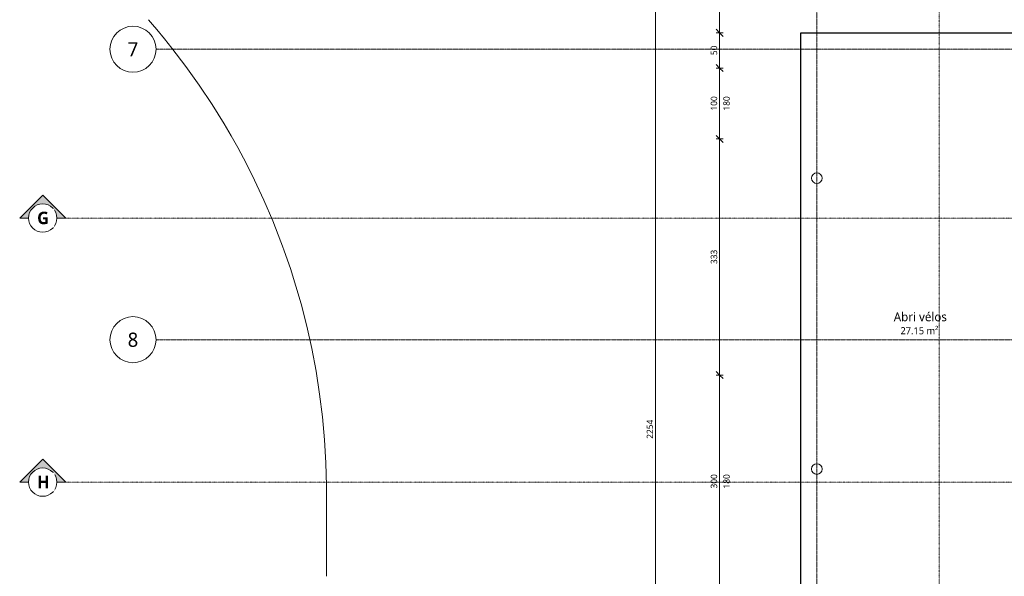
# Model space of a CAD drawing. Header units: millimetres. Extents: x -21522 to 71342, y -39668 to 2056.
# Tile 250 of 256: x -15646 to -1770, y -23991 to -16144. Entities that reach past the tile are written whole.
import ezdxf

# ---------------------------------------------------------------- set-up
doc = ezdxf.new("R2010")
doc.units = ezdxf.units.MM
for name, pattern in [('Caché', [3, 2, -1]), ('Ligne de quadrillage', [22.225, 12.7, -3.175, 3.175, -3.175]), ('Tiret point', [6.25, 2.5, -1.875, 0, -1.875])]:
    doc.linetypes.add(name, pattern=pattern)
for name, color, linetype, lineweight in [('A-ANNO-DIMS', 211, 'Continuous', 9), ('A-ANNO-DIMS-50', 211, 'Continuous', 9), ('A-AREA-IDEN', 2, 'Continuous', 9), ('A-DETL', 90, 'Continuous', 70), ('C-TOPO-SDVS', 7, 'Continuous', 13), ('G-ANNO-SYMB', 111, 'Continuous', 9), ('S-COLS', 52, 'Continuous', 13), ('S-GRID', 1, 'Continuous', 9), ('S-GRID-IDEN', 1, 'Continuous', 9)]:
    doc.layers.add(name, color=color, linetype=linetype, lineweight=lineweight)
doc.styles.add('Trebuchet MS', font='trebuc.ttf', dxfattribs={"height": 200})
doc.styles.add('Trebuchet MS_1', font='trebuc.ttf', dxfattribs={"height": 90})
doc.styles.add('Trebuchet MS_3', font='trebuc.ttf', dxfattribs={"height": 100})
doc.styles.add('Trebuchet MS_4', font='trebuc.ttf', dxfattribs={"height": 125})
doc.styles.add('Trebuchet MS_B_1', font='trebucbd.ttf', dxfattribs={"height": 175})
doc.dimstyles.new('Cotes100e_Intérieur', dxfattribs={"dimscale": 304.8, "dimtxt": 92.785582, "dimasz": 0.246063, "dimexe": 0.164042, "dimexo": 0.0625, "dimgap": 0.032808, "dimtad": 1, "dimdec": 0, "dimlfac": 0.1, "dimzin": 0, "dimdsep": 46, "dimtxsty": 'Trebuchet MS_1', "dimblk1": 'OBLIQUE', "dimblk2": 'OBLIQUE', "dimsah": 1, "dimcen": 0.09, "dimdle": 0.164042, "dimazin": 0, "dimtfac": 1, "dimtdec": 4, "dimtix": 1, "dimtmove": 0, "dimatfit": 3, "dimfxl": 0.164042, "dimfxlon": 1, "dimtvp": 1, "dimtolj": 1, "dimtzin": 0, "dimarcsym": 2})
doc.dimstyles.new('Cotes50e_Intérieur_Ht', dxfattribs={"dimscale": 304.8, "dimtxt": 92.785582, "dimasz": 0.328084, "dimexe": 0.164042, "dimexo": 0.0625, "dimgap": 0.032808, "dimtad": 1, "dimdec": 0, "dimlfac": 0.1, "dimzin": 0, "dimdsep": 46, "dimtxsty": 'Trebuchet MS_1', "dimblk1": 'OBLIQUE', "dimblk2": 'OBLIQUE', "dimsah": 1, "dimcen": 0.09, "dimdle": 0.164042, "dimazin": 0, "dimtfac": 1, "dimtdec": 4, "dimtix": 1, "dimtmove": 0, "dimatfit": 3, "dimfxl": 0.164042, "dimfxlon": 1, "dimtvp": 1, "dimtolj": 1, "dimtzin": 0, "dimarcsym": 2})

# ---------------------------------------------------------------- blocks, each defined once
blk = doc.blocks.new('Poteau bois - Arrondi - 150mm-8350784-00_RDC_50e Copie 1 - Dépendante 1')
at = {"layer": 'S-COLS', "color": 30}
for start, end in [(360, 180), (180, 360)]:
    blk.add_arc((0, 0), 75, start, end, dxfattribs=at)
blk = doc.blocks.new('Quadrillage - Extrémité de la ligne de quadrillage - Cercle-4360-00_RDC_50e Copie 1 - Dépendante 1')
at = {"layer": 'S-GRID-IDEN'}
blk.add_circle((0, 0), 6.5, dxfattribs=at)
blk = doc.blocks.new('DIMBLOCK112-00_RDC_50e Copie 1 - Dépendante 1')
at = {"layer": 'A-ANNO-DIMS-50'}
for p, q in [((-5782, -21154), (-5832, -21104)), ((-5782, -21154), (-5832, -21154)), ((-5782, -24154), (-5782, -21154)), ((-5782, -21154), (-5732, -21204)), ((-5782, -21154), (-5732, -21154)), ((-5782, -24154), (-5832, -24104)), ((-5782, -24154), (-5832, -24154)), ((-5782, -24154), (-5732, -24204)), ((-5782, -24154), (-5732, -24154))]:
    blk.add_line(p, q, dxfattribs=at)
at = {"layer": 'A-ANNO-DIMS-50', "color": 0, "char_height": 90, "width": 237.78, "attachment_point": 1, "rotation": 90, "line_spacing_factor": 1.048425, "style": 'Trebuchet MS_1'}
for s, insert in [('300', (-5907, -22753)), ('180', (-5730, -22753))]:
    blk.add_mtext(s, dxfattribs=dict(at, insert=insert))
blk = doc.blocks.new('_Oblique')
at = {"color": 0, "linetype": 'ByBlock', "lineweight": -2}
blk.add_line((-0.5, -0.5), (0.5, 0.5), dxfattribs=at)
blk = doc.blocks.new('DIMBLOCK113-00_RDC_50e Copie 1 - Dépendante 1')
at = {"layer": 'A-ANNO-DIMS-50'}
for p, q in [((-5782, -17826), (-5832, -17776)), ((-5782, -17826), (-5832, -17826)), ((-5782, -21154), (-5782, -17826)), ((-5782, -17826), (-5732, -17876)), ((-5782, -17826), (-5732, -17826)), ((-5782, -21154), (-5832, -21104)), ((-5782, -21154), (-5832, -21154)), ((-5782, -21154), (-5732, -21204)), ((-5782, -21154), (-5732, -21154))]:
    blk.add_line(p, q, dxfattribs=at)
at = {"layer": 'A-ANNO-DIMS-50', "color": 0, "insert": (-5907, -19589), "char_height": 90, "width": 237.78, "attachment_point": 1, "rotation": 90, "line_spacing_factor": 1.048425, "style": 'Trebuchet MS_1'}
blk.add_mtext('333', dxfattribs=at)
blk = doc.blocks.new('DIMBLOCK114-00_RDC_50e Copie 1 - Dépendante 1')
at = {"layer": 'A-ANNO-DIMS-50'}
for p, q in [((-5782, -16826), (-5832, -16776)), ((-5782, -16826), (-5832, -16826)), ((-5782, -17826), (-5782, -16826)), ((-5782, -16826), (-5732, -16876)), ((-5782, -16826), (-5732, -16826)), ((-5782, -17826), (-5832, -17776)), ((-5782, -17826), (-5832, -17826)), ((-5782, -17826), (-5732, -17876)), ((-5782, -17826), (-5732, -17826))]:
    blk.add_line(p, q, dxfattribs=at)
at = {"layer": 'A-ANNO-DIMS-50', "color": 0, "char_height": 90, "width": 237.78, "attachment_point": 1, "rotation": 90, "line_spacing_factor": 1.048425, "style": 'Trebuchet MS_1'}
for s, insert in [('100', (-5907, -17425)), ('180', (-5730, -17425))]:
    blk.add_mtext(s, dxfattribs=dict(at, insert=insert))
blk = doc.blocks.new('DIMBLOCK115-00_RDC_50e Copie 1 - Dépendante 1')
at = {"layer": 'A-ANNO-DIMS-50'}
for p, q in [((-5782, -16330), (-5832, -16280)), ((-5782, -16330), (-5832, -16330)), ((-5782, -16826), (-5782, -16330)), ((-5782, -16330), (-5732, -16380)), ((-5782, -16330), (-5732, -16330)), ((-5782, -16826), (-5832, -16776)), ((-5782, -16826), (-5832, -16826)), ((-5782, -16826), (-5732, -16876)), ((-5782, -16826), (-5732, -16826))]:
    blk.add_line(p, q, dxfattribs=at)
at = {"layer": 'A-ANNO-DIMS-50', "color": 0, "insert": (-5907, -16644), "char_height": 90, "width": 158.52, "attachment_point": 1, "rotation": 90, "line_spacing_factor": 1.048425, "style": 'Trebuchet MS_1'}
blk.add_mtext('50', dxfattribs=at)
blk = doc.blocks.new('DIMBLOCK116-00_RDC_50e Copie 1 - Dépendante 1')
at = {"layer": 'A-ANNO-DIMS-50'}
for p, q in [((-5782, -10649), (-5832, -10599)), ((-5782, -10649), (-5832, -10649)), ((-5782, -16330), (-5782, -10599)), ((-5782, -10649), (-5732, -10699)), ((-5782, -10649), (-5732, -10649)), ((-5782, -16330), (-5832, -16280)), ((-5782, -16330), (-5832, -16330)), ((-5782, -16330), (-5732, -16380)), ((-5782, -16330), (-5732, -16330))]:
    blk.add_line(p, q, dxfattribs=at)
at = {"layer": 'A-ANNO-DIMS-50', "color": 0, "insert": (-5907, -13589), "char_height": 90, "width": 237.78, "attachment_point": 1, "rotation": 90, "line_spacing_factor": 1.048425, "style": 'Trebuchet MS_1'}
blk.add_mtext('568', dxfattribs=at)
blk = doc.blocks.new('DIMBLOCK117-00_RDC_50e Copie 1 - Dépendante 1')
at = {"layer": 'A-ANNO-DIMS-50'}
for p, q in [((-6685, -10649), (-6735, -10649)), ((-6685, -10649), (-6723, -10612)), ((-6685, -33240), (-6685, -10599)), ((-6685, -10649), (-6648, -10687)), ((-6685, -10649), (-6635, -10649)), ((-6685, -33190), (-6723, -33152)), ((-6685, -33190), (-6735, -33190)), ((-6685, -33190), (-6648, -33227)), ((-6685, -33190), (-6635, -33190))]:
    blk.add_line(p, q, dxfattribs=at)
at = {"layer": 'A-ANNO-DIMS-50', "color": 0, "insert": (-6810, -22052), "char_height": 90, "width": 317.04, "attachment_point": 1, "rotation": 90, "line_spacing_factor": 1.048425, "style": 'Trebuchet MS_1'}
blk.add_mtext('2254', dxfattribs=at)
blk = doc.blocks.new('Coupe - Extrémité de la ligne de coupe -100e-852082-00_RDC_50e Copie 1 - Dépendante 1')
at = {"layer": 'G-ANNO-SYMB'}
h = blk.add_hatch(color=256, dxfattribs=at)
edge = h.paths.add_edge_path()
edge.add_line((-12.49, 0), (-6, 6.49))
edge.add_line((-6, 6.49), (0.49, 0))
edge.add_line((0.49, 0), (-2, 0))
edge.add_arc((-6, 0), 4, 0, 180)
edge.add_line((-10, 0), (-12.49, 0))
for p, q in [((-6, 6.49), (-12.49, 0)), ((-6, 6.49), (-12.49, 0)), ((-6, 6.49), (0.49, 0)), ((0.49, 0), (-6, 6.49)), ((-12.49, 0), (-10, 0)), ((-10, 0), (-12.49, 0)), ((-2, 0), (0.49, 0)), ((-2, 0), (0.49, 0))]:
    blk.add_line(p, q, dxfattribs=at)
for start, end in [(360, 180), (0, 180), (180, 360)]:
    blk.add_arc((-6, 0), 4, start, end, dxfattribs=at)

msp = doc.modelspace()

# ---------------------------------------------------------------- linework, layer by layer
at = {"layer": 'A-DETL', "linetype": 'Caché', "lineweight": 25}
for q in [(-4642, -24528.7), (-1435.7, -16330.4)]:
    msp.add_line((-4642, -16330.4), q, dxfattribs=at)
at = {"layer": 'C-TOPO-SDVS'}
msp.add_line((-11321.6, -22827.3), (-11321.6, -23990.9), dxfattribs=at)
at = {"layer": 'C-TOPO-SDVS', "flags": 128}
for points in [[(-13832.3, -16144.1), (-13772.8, -16212.8), (-13713.8, -16282)], [(-13713.8, -16282), (-13606.1, -16411.9), (-13500.5, -16543.5)], [(-13500.5, -16543.5), (-13303.3, -16802.1), (-13114.5, -17066.9), (-12934.3, -17337.5), (-12762.8, -17613.8)], [(-12762.8, -17613.8), (-12665.7, -17779.6), (-12571.7, -17947.2)], [(-12571.7, -17947.2), (-12450.8, -18174.5), (-12335.7, -18404.7)], [(-12335.7, -18404.7), (-12202.8, -18690.6), (-12078.8, -18980.4), (-11963.9, -19274)], [(-11963.9, -19274), (-11939.8, -19339), (-11916.2, -19404.1)], [(-11916.2, -19404.1), (-11831.5, -19650.5), (-11753.1, -19899.1), (-11681.2, -20149.5)], [(-11681.2, -20149.5), (-11600.5, -20464.2), (-11529.9, -20781.3), (-11469.5, -21100.5), (-11419.4, -21421.5), (-11379.5, -21743.9), (-11350, -22067.5), (-11330.9, -22391.8), (-11322.2, -22716.6)]]:
    msp.add_lwpolyline(points, dxfattribs=at)
at = {"layer": 'C-TOPO-SDVS'}
for centre, major_axis, ratio, start_param, end_param in [((-21466.5, -22825.4), (-3188.5, 9633.8), 0.9996907, 4.3995702, 4.4035872), ((-21472.3, -22824), (-7596.6, 6734.8), 0.9996795, 3.8667711, 3.8736641)]:
    msp.add_ellipse(centre, major_axis=major_axis, ratio=ratio, start_param=start_param, end_param=end_param, dxfattribs=at)
at = {"layer": 'G-ANNO-SYMB', "linetype": 'Tiret point'}
for p, q in [((26372.6, -18940.7), (-15021.2, -18940.7)), ((26372.6, -22663.1), (-15021.2, -22663.1))]:
    msp.add_line(p, q, dxfattribs=at)
at = {"layer": 'S-GRID', "linetype": 'Ligne de quadrillage'}
for p, q in [((-4411.5, 309.7), (-4411.5, -34732.8)), ((24853.2, -16560.9), (-13724, -16560.9)), ((24853.2, -20655.1), (-13724, -20655.1))]:
    msp.add_line(p, q, dxfattribs=at)

# ---------------------------------------------------------------- block references
at = {"layer": 'G-ANNO-SYMB', "xscale": 49.99999999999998, "yscale": 49.99999999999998, "zscale": 49.99999999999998}
for p in [(-15021.2, -18940.7), (-15021.2, -22663.1)]:
    msp.add_blockref('Coupe - Extrémité de la ligne de coupe -100e-852082-00_RDC_50e Copie 1 - Dépendante 1', p, dxfattribs=at)
at = {"layer": 'S-COLS', "color": 30}
for p in [(-4411.5, -18378.7), (-4411.5, -22478.7)]:
    msp.add_blockref('Poteau bois - Arrondi - 150mm-8350784-00_RDC_50e Copie 1 - Dépendante 1', p, dxfattribs=at)
at = {"layer": 'S-GRID-IDEN', "xscale": 49.99999999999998, "yscale": 49.99999999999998, "zscale": 49.99999999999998, "rotation": 89.9999999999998}
for p in [(-14049, -16560.9), (-14049, -20655.1)]:
    msp.add_blockref('Quadrillage - Extrémité de la ligne de quadrillage - Cercle-4360-00_RDC_50e Copie 1 - Dépendante 1', p, dxfattribs=at)

# ---------------------------------------------------------------- texts
at = {"layer": 'A-AREA-IDEN', "insert": (-3233.8, -20478.8), "char_height": 100, "width": 705.485, "attachment_point": 1, "style": 'Trebuchet MS_3', "bg_fill": 3, "box_fill_scale": 1.25, "bg_fill_color": 256, "bg_fill_true_color": 13158600, "bg_fill_transparency": 0}
msp.add_mtext('27.15 m²', dxfattribs=at)
at = {"layer": 'S-GRID-IDEN', "char_height": 200, "width": 180.38, "attachment_point": 1, "style": 'Trebuchet MS'}
for s, insert in [('7', (-14124, -16461.7)), ('8', (-14124, -20555.9))]:
    msp.add_mtext(s, dxfattribs=dict(at, insert=insert))

# ---------------------------------------------------------------- dimensions: what is measured, and where the dimension line sits
at = {"layer": 'A-ANNO-DIMS'}
for base, p1, p2, dimstyle, override, picture, middle in [((-6685.3, -10649.3), (-6635.3, -33189.6), (-6635.3, -10649.3), 'Cotes100e_Intérieur', {"dimpost": '<>', "dimfxl": 22540.35343}, 'DIMBLOCK117-00_RDC_50e Copie 1 - Dépendante 1', (-6741, -21919.4)), ((-5782, -10649.3), (-5732, -16330.4), (-5732, -10649.3), 'Cotes50e_Intérieur_Ht', {"dimpost": '<>', "dimfxl": 5681.138621}, 'DIMBLOCK116-00_RDC_50e Copie 1 - Dépendante 1', (-5837.9, -13489.8)), ((-5782, -16330.4), (-5732, -16826.4), (-5732, -16330.4), 'Cotes50e_Intérieur_Ht', {"dimpost": '<>', "dimfxl": 496}, 'DIMBLOCK115-00_RDC_50e Copie 1 - Dépendante 1', (-5837.8, -16578.4)), ((-5782, -17826.4), (-5732, -21154.1), (-5732, -17826.4), 'Cotes50e_Intérieur_Ht', {"dimpost": '<>', "dimfxl": 3327.673689}, 'DIMBLOCK113-00_RDC_50e Copie 1 - Dépendante 1', (-5837.8, -19490.2))]:
    dim = msp.add_linear_dim(base=base, p1=p1, p2=p2, angle=90, dimstyle=dimstyle, override=override, dxfattribs=at)
    dim.commit()
    dim.dimension.update_dxf_attribs({"geometry": picture, "text_midpoint": middle})
for base, p1, p2, override, picture, middle in [((-5782, -16826.4), (-5732, -17826.4), (-5732, -16826.4), {"dimpost": '<>', "dimfxl": 1000}, 'DIMBLOCK114-00_RDC_50e Copie 1 - Dépendante 1', (-5782, -17326.4)), ((-5782, -21154.1), (-5732, -24154.1), (-5732, -21154.1), {"dimpost": '<>', "dimfxl": 3000}, 'DIMBLOCK112-00_RDC_50e Copie 1 - Dépendante 1', (-5782, -22654.1))]:
    dim = msp.add_linear_dim(base=base, p1=p1, p2=p2, angle=90, text='<>\\X180', dimstyle='Cotes50e_Intérieur_Ht', override=override, dxfattribs=at)
    dim.commit()
    dim.dimension.update_dxf_attribs({"geometry": picture, "text_midpoint": middle})

# ---------------------------------------------------------------- next in the draw order: texts
at = {"layer": 'A-AREA-IDEN', "insert": (-3328.1, -20270.2), "char_height": 125, "width": 933.966, "attachment_point": 1, "style": 'Trebuchet MS_4', "bg_fill": 3, "box_fill_scale": 1.25, "bg_fill_color": 256, "bg_fill_true_color": 13158600, "bg_fill_transparency": 0}
msp.add_mtext('Abri vélos', dxfattribs=at)
at = {"layer": 'G-ANNO-SYMB', "char_height": 175, "attachment_point": 1, "style": 'Trebuchet MS_B_1', "bg_fill": 3, "box_fill_scale": 1.25, "bg_fill_color": 256, "bg_fill_true_color": 13158600, "bg_fill_transparency": 0}
for s, insert, width in [('\\fTrebuchet MS|b1|i0|c0|p34|;G', (-15399.4, -18851.4), 200.422), ('\\fTrebuchet MS|b1|i0|c0|p34|;H', (-15400.9, -22573.8), 204.43)]:
    msp.add_mtext(s, dxfattribs=dict(at, insert=insert, width=width))

# ---------------------------------------------------------------- next in the draw order: linework, layer by layer
at = {"layer": 'G-ANNO-SYMB', "linetype": 'Tiret point'}
msp.add_line((-2686.6, 466.1), (-2686.6, -36658.4), dxfattribs=at)

doc.saveas('drawing.dxf')
